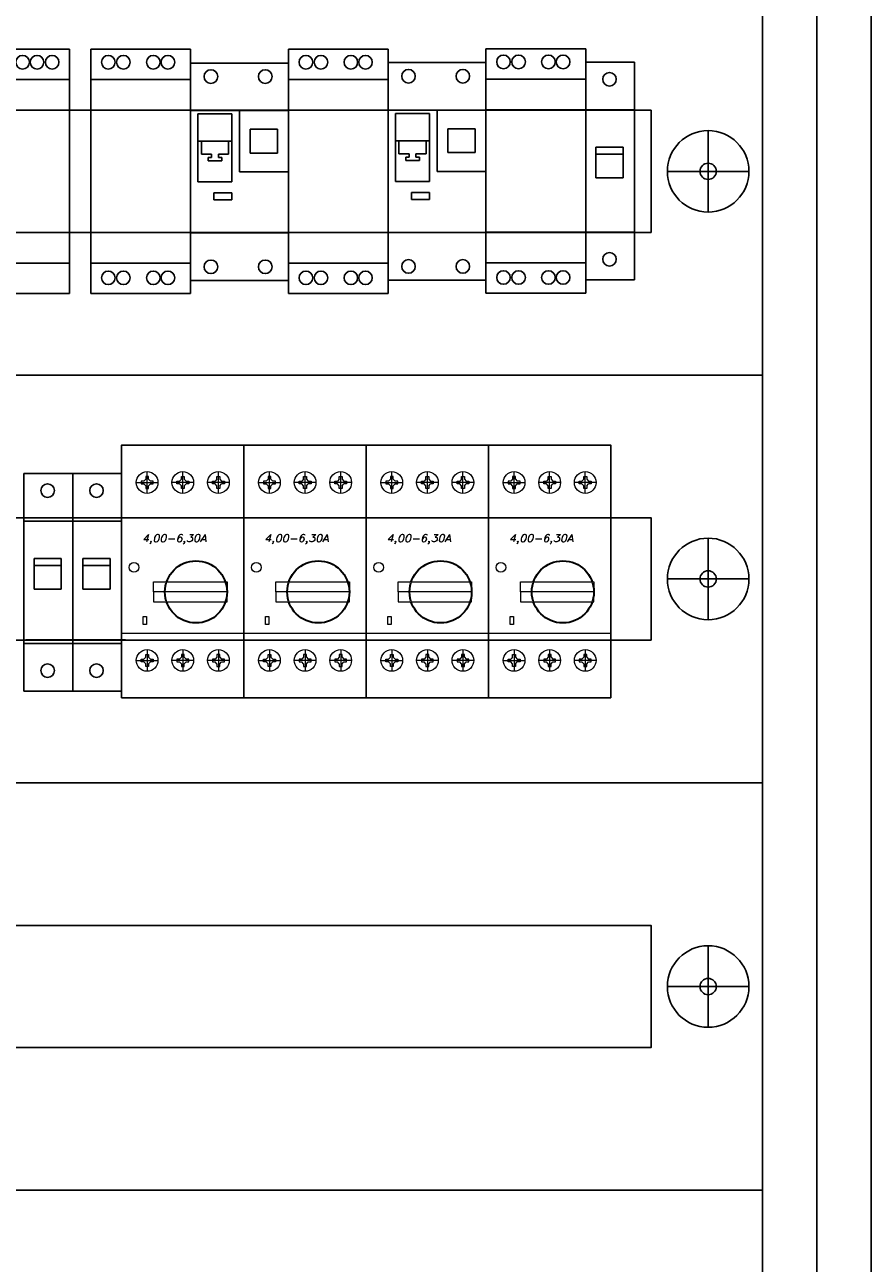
# Model space of a CAD drawing. Header units: millimetres. Extents: x 449515 to 838834, y -400723 to -307130.
# Tile 9 of 38: x 612717 to 615832, y -373417 to -368859. Entities that reach past the tile are written whole.
import ezdxf
from ezdxf.enums import TextEntityAlignment as Align

# ---------------------------------------------------------------- set-up
doc = ezdxf.new("R2010")
doc.units = ezdxf.units.MM
doc.header["$LTSCALE"] = 25.4
for name, color, linetype in [('schrack-descr', 7, 'Continuous'), ('schrack-symbol', 7, 'Continuous'), ('schrack-terminal', 7, 'Continuous')]:
    doc.layers.add(name, color=color, linetype=linetype)
for name, color, linetype, lineweight in [('schrack-details', 7, 'Continuous', 5), ('schrack-movparts', 7, 'Continuous', 35), ('schrack-others', 7, 'Continuous', 13), ('schrack-outline', 7, 'Continuous', 25)]:
    doc.layers.add(name, color=color, linetype=linetype, lineweight=lineweight)
doc.styles.add('logo', font='romand.shx', dxfattribs={"oblique": 15, "height": 1.5})
doc.styles.get("Standard").update_dxf_attribs({"font": 'arial.ttf'})
doc.styles.add('styl', font='simplex_.ttf')

# ---------------------------------------------------------------- blocks, each defined once
blk = doc.blocks.new('247596_1588072683')
for p, q in [((0, -1.75), (0, 6.25)), ((0, 6.25), (1.8, 6.25)), ((1.8, 6.25), (1.8, -1.75)), ((0, 4.5), (1.8, 4.5)), ((0.375, 2.875), (0.375, 3.125)), ((0.375, 3.125), (1.375, 3.125)), ((0.375, 2.875), (1.375, 2.875)), ((0.375, 2), (0.375, 2.875)), ((1.375, 3.125), (1.375, 2.75)), ((1.375, 2.875), (1.375, 2)), ((1.375, 2), (0.375, 2)), ((0, 0), (1.8, 0)), ((1.8, -1.75), (0, -1.75))]:
    blk.add_line(p, q)
for centre in [(0.875, 5.625), (0.875, -1)]:
    blk.add_circle(centre, 0.25)
at = {"flags": 1}
for tag, p in [('BD', (2.809, 5.482)), ('NK', (2.809, 2.919)), ('TYP', (2.809, 0.727)), ('PO', (2.809, -1.51))]:
    blk.add_attdef(tag, p, '', height=0.5, dxfattribs=at)
blk = doc.blocks.new('212319_271399339')
for p, q in [((0, -2.25), (0, 6.75)), ((7.15, 6.75), (0, 6.75)), ((7.15, 6.75), (7.15, -2.25)), ((0, 5.625), (7.15, 5.625)), ((0, 4.5), (7.15, 4.5)), ((0, 0), (7.15, 0)), ((0, -1.125), (7.15, -1.125)), ((7.15, -2.25), (0, -2.25))]:
    blk.add_line(p, q)
at = {"linetype": 'Continuous'}
for centre in [(0.645, 6.265), (1.199, 6.265), (1.761, 6.265), (4.873, 6.265), (5.426, 6.265), (5.957, 6.265), (6.513, 6.265)]:
    blk.add_circle(centre, 0.25, dxfattribs=at)
at = {"flags": 1}
for tag, p in [('BD', (8.425, 5.124)), ('NK', (8.425, 3.132)), ('TYP', (8.425, 1.532)), ('PO', (8.425, -0.005))]:
    blk.add_attdef(tag, p, '', height=1, dxfattribs=at)
blk = doc.blocks.new('F921901024_1641665385')
for p, q in [((0, -1.75), (0, 6.25)), ((0, 6.25), (3.6, 6.25)), ((3.6, 6.25), (3.6, -1.75)), ((0.275, 1.875), (0.275, 4.375)), ((1.525, 4.375), (1.525, 1.875)), ((1.8, 4.5), (1.8, 2.25)), ((2.2, 2.938), (2.2, 3.812)), ((2.2, 3.812), (3.2, 3.812)), ((3.2, 3.812), (3.2, 2.938)), ((0.4, 3.375), (1.4, 3.375)), ((3.2, 2.938), (2.2, 2.938)), ((1.525, 1.875), (0.275, 1.875)), ((3.6, 2.25), (1.8, 2.25)), ((1.525, 1.474), (0.861, 1.474)), ((0.861, 1.474), (0.861, 1.213)), ((1.525, 1.213), (1.525, 1.474)), ((0.861, 1.213), (1.525, 1.213)), ((3.6, -1.75), (0, -1.75))]:
    blk.add_line(p, q)
at = {"linetype": 'Continuous'}
for p, q in [((0, 4.5), (3.6, 4.5)), ((1.525, 4.375), (0.275, 4.375)), ((1.525, 3.375), (0.275, 3.375)), ((0, 0), (3.6, 0))]:
    blk.add_line(p, q, dxfattribs=at)
at = {"color": 7, "linetype": 'Continuous'}
for p, q in [((0.4, 3.375), (0.4, 2.9)), ((0.4, 3.375), (0.4, 2.9)), ((1.4, 2.9), (1.4, 3.375)), ((1.4, 2.9), (1.4, 3.375)), ((0.4, 2.9), (0.775, 2.9)), ((0.4, 2.9), (0.775, 2.9)), ((0.65, 2.775), (0.65, 2.65)), ((0.775, 2.775), (0.65, 2.775)), ((0.775, 2.775), (0.65, 2.775)), ((0.65, 2.775), (0.65, 2.65)), ((0.775, 2.9), (0.775, 2.775)), ((0.775, 2.9), (0.775, 2.775)), ((1.025, 2.775), (1.025, 2.9)), ((1.025, 2.775), (1.025, 2.9)), ((1.025, 2.9), (1.4, 2.9)), ((1.025, 2.9), (1.4, 2.9)), ((1.15, 2.775), (1.025, 2.775)), ((1.15, 2.775), (1.025, 2.775)), ((1.15, 2.65), (1.15, 2.775)), ((1.15, 2.65), (1.15, 2.775)), ((0.65, 2.65), (1.15, 2.65)), ((0.65, 2.65), (1.15, 2.65))]:
    blk.add_line(p, q, dxfattribs=at)
at = {"linetype": 'Continuous'}
for centre in [(0.75, 5.75), (2.75, 5.75), (0.75, -1.25), (2.75, -1.25)]:
    blk.add_circle(centre, 0.25, dxfattribs=at)
at = {"flags": 1}
for tag, p in [('BD', (4.037, 3.51)), ('NK', (4.037, 2.552)), ('typ', (4.037, 1.791)), ('po', (4.037, 0.832))]:
    blk.add_attdef(tag, p, '', height=0.5, dxfattribs=at)
blk = doc.blocks.new('c_motor_mccb_be5_v')
at = {"layer": 'schrack-details'}
for p, q in [((8.88, 60.19), (8.88, 59.19)), ((9.39, 60.19), (8.88, 60.19)), ((9.39, 53.99), (9.39, 61.99)), ((9.91, 60.19), (9.39, 60.19)), ((9.91, 59.19), (9.91, 60.19)), ((21.99, 59.19), (21.99, 60.19)), ((21.99, 60.19), (22.5, 60.19)), ((22.5, 53.99), (22.5, 61.99)), ((22.5, 60.19), (23.01, 60.19)), ((23.01, 60.19), (23.01, 59.19)), ((35.09, 59.19), (35.09, 60.19)), ((35.09, 60.19), (35.61, 60.19)), ((35.61, 53.99), (35.61, 61.99)), ((35.61, 60.19), (36.12, 60.19)), ((36.12, 60.19), (36.12, 59.19)), ((5.39, 57.99), (13.39, 57.99)), ((7.19, 58.5), (7.19, 57.99)), ((8.19, 58.5), (7.19, 58.5)), ((7.19, 57.99), (7.19, 57.47)), ((7.19, 57.47), (8.19, 57.47)), ((8.88, 59.19), (8.19, 58.5)), ((8.88, 56.78), (8.19, 57.47)), ((8.88, 56.78), (8.88, 55.79)), ((8.88, 55.79), (9.39, 55.79)), ((9.39, 55.79), (9.91, 55.79)), ((9.91, 59.19), (10.6, 58.5)), ((9.91, 56.78), (10.6, 57.47)), ((9.91, 55.79), (9.91, 56.78)), ((11.59, 58.5), (10.6, 58.5)), ((10.6, 57.47), (11.59, 57.47)), ((11.59, 57.99), (11.59, 58.5)), ((11.59, 57.47), (11.59, 57.99)), ((26.5, 57.99), (18.5, 57.99)), ((20.3, 57.99), (20.3, 58.5)), ((20.3, 58.5), (21.3, 58.5)), ((20.3, 57.47), (20.3, 57.99)), ((21.3, 57.47), (20.3, 57.47)), ((21.99, 59.19), (21.3, 58.5)), ((21.99, 56.78), (21.3, 57.47)), ((21.99, 55.79), (21.99, 56.78)), ((22.5, 55.79), (21.99, 55.79)), ((23.01, 55.79), (22.5, 55.79)), ((23.01, 59.19), (23.7, 58.5)), ((23.01, 56.78), (23.7, 57.47)), ((23.01, 56.78), (23.01, 55.79)), ((23.7, 58.5), (24.7, 58.5)), ((24.7, 57.47), (23.7, 57.47)), ((24.7, 58.5), (24.7, 57.99)), ((24.7, 57.99), (24.7, 57.47)), ((39.61, 57.99), (31.61, 57.99)), ((33.41, 58.5), (34.4, 58.5)), ((33.41, 57.99), (33.41, 58.5)), ((33.41, 57.47), (33.41, 57.99)), ((34.4, 57.47), (33.41, 57.47)), ((35.09, 59.19), (34.4, 58.5)), ((35.09, 56.78), (34.4, 57.47)), ((35.09, 55.79), (35.09, 56.78)), ((35.61, 55.79), (35.09, 55.79)), ((36.12, 55.79), (35.61, 55.79)), ((36.12, 59.19), (36.81, 58.5)), ((36.12, 56.78), (36.81, 57.47)), ((36.12, 56.78), (36.12, 55.79)), ((36.81, 58.5), (37.81, 58.5)), ((37.81, 57.47), (36.81, 57.47)), ((37.81, 58.5), (37.81, 57.99)), ((37.81, 57.99), (37.81, 57.47)), ((0, 2.53), (45, 2.53)), ((9.39, -3.49), (9.39, -11.49)), ((22.5, -3.49), (22.5, -11.49)), ((35.61, -3.49), (35.61, -11.49)), ((5.39, -7.49), (13.39, -7.49)), ((7.19, -6.97), (8.19, -6.97)), ((7.19, -7.49), (7.19, -6.97)), ((7.19, -8), (7.19, -7.49)), ((8.19, -8), (7.19, -8)), ((8.88, -6.28), (8.19, -6.97)), ((8.88, -8.69), (8.19, -8)), ((8.88, -6.28), (8.88, -5.29)), ((8.88, -5.29), (9.39, -5.29)), ((8.88, -9.69), (8.88, -8.69)), ((9.39, -5.29), (9.91, -5.29)), ((9.91, -5.29), (9.91, -6.28)), ((9.91, -6.28), (10.6, -6.97)), ((9.91, -8.69), (10.6, -8)), ((9.91, -8.69), (9.91, -9.69)), ((10.6, -6.97), (11.59, -6.97)), ((11.59, -8), (10.6, -8)), ((11.59, -6.97), (11.59, -7.49)), ((11.59, -7.49), (11.59, -8)), ((26.5, -7.49), (18.5, -7.49)), ((21.3, -6.97), (20.3, -6.97)), ((20.3, -6.97), (20.3, -7.49)), ((20.3, -7.49), (20.3, -8)), ((20.3, -8), (21.3, -8)), ((21.99, -6.28), (21.3, -6.97)), ((21.99, -8.69), (21.3, -8)), ((21.99, -5.29), (21.99, -6.28)), ((22.5, -5.29), (21.99, -5.29)), ((21.99, -8.69), (21.99, -9.69)), ((23.01, -5.29), (22.5, -5.29)), ((23.01, -6.28), (23.7, -6.97)), ((23.01, -8.69), (23.7, -8)), ((23.01, -6.28), (23.01, -5.29)), ((23.01, -9.69), (23.01, -8.69)), ((24.7, -6.97), (23.7, -6.97)), ((23.7, -8), (24.7, -8)), ((24.7, -7.49), (24.7, -6.97)), ((24.7, -8), (24.7, -7.49)), ((39.61, -7.49), (31.61, -7.49)), ((33.41, -6.97), (33.41, -7.49)), ((34.4, -6.97), (33.41, -6.97)), ((33.41, -7.49), (33.41, -8)), ((33.41, -8), (34.4, -8)), ((35.09, -6.28), (34.4, -6.97)), ((35.09, -8.69), (34.4, -8)), ((35.61, -5.29), (35.09, -5.29)), ((35.09, -5.29), (35.09, -6.28)), ((35.09, -8.69), (35.09, -9.69)), ((36.12, -5.29), (35.61, -5.29)), ((36.12, -6.28), (36.12, -5.29)), ((36.12, -6.28), (36.81, -6.97)), ((36.12, -8.69), (36.81, -8)), ((36.12, -9.69), (36.12, -8.69)), ((37.81, -6.97), (36.81, -6.97)), ((36.81, -8), (37.81, -8)), ((37.81, -7.49), (37.81, -6.97)), ((37.81, -8), (37.81, -7.49)), ((9.39, -9.69), (8.88, -9.69)), ((9.91, -9.69), (9.39, -9.69)), ((21.99, -9.69), (22.5, -9.69)), ((22.5, -9.69), (23.01, -9.69)), ((35.09, -9.69), (35.61, -9.69)), ((35.61, -9.69), (36.12, -9.69))]:
    blk.add_line(p, q, dxfattribs=at)
for points in [[(11.78, 21.45), (38.8, 21.45), (38.8, 17.76), (11.78, 17.76)], [(11.78, 14.08), (38.8, 14.08), (38.8, 17.76), (11.78, 17.76)], [(7.93, 8.64), (9.21, 8.64), (9.21, 5.76), (7.93, 5.76)]]:
    blk.add_lwpolyline(points, close=True, dxfattribs=at)
for centre, radius in [((9.39, 57.99), 4), ((22.5, 57.99), 4), ((35.61, 57.99), 4), ((4.55, 26.75), 1.79), ((9.39, -7.49), 4), ((22.5, -7.49), 4), ((35.61, -7.49), 4)]:
    blk.add_circle(centre, radius, dxfattribs=at)
at = {"layer": 'schrack-movparts'}
blk.add_circle((27.37, 17.71), 11.43, dxfattribs=at)
at = {"layer": 'schrack-others'}
for p, q in [((45, 45), (0, 45)), ((45, 0), (0, 0))]:
    blk.add_line(p, q, dxfattribs=at)
at = {"layer": 'schrack-outline'}
blk.add_lwpolyline([(0, -21.25), (45, -21.25), (45, 71.75), (0, 71.75)], close=True, dxfattribs=at)
at = {"layer": 'schrack-descr', "style": 'logo', "oblique": 15}
blk.add_attdef('DESCRIPTION', text='', height=2.53, dxfattribs=at).set_placement((7.51, 36.16), (31.13, 36.16), align=Align.ALIGNED)
at = {"layer": 'schrack-symbol', "style": 'styl'}
blk.add_attdef('SYMBOL', (23.78, 72.75), '', height=5, rotation=90, dxfattribs=at)
at = {"layer": 'schrack-terminal', "style": 'styl'}
for tag in ['TERMINAL2', 'TERMINAL']:
    blk.add_attdef(tag, (-0.47, -28.26), '', height=1.7, dxfattribs=at)

msp = doc.modelspace()

# ---------------------------------------------------------------- linework, layer by layer
for p, q in [((615831.7019, -378326.2447), (615831.7019, -364607.2232)), ((615431.7019, -373261.2588), (615431.7019, -365157.2232)), ((612960.0623, -369848.4646), (612960.0623, -368948.4646)), ((613327.0803, -368948.4646), (612960.0623, -368948.4646)), ((613327.0803, -368948.4646), (613327.0803, -369848.4646)), ((613687.0803, -369848.4646), (613687.0803, -368948.4646)), ((614054.0982, -368948.4646), (613687.0803, -368948.4646)), ((614054.0982, -368948.4646), (614054.0982, -369848.4646)), ((614414.0982, -369847.1529), (614414.0982, -368947.1529)), ((614781.1162, -368947.1529), (614414.0982, -368947.1529)), ((614781.1162, -368947.1529), (614781.1162, -369847.1529)), ((612960.0623, -369060.9646), (613327.0803, -369060.9646)), ((613687.0803, -369060.9646), (614054.0982, -369060.9646)), ((614414.0982, -369059.6529), (614781.1162, -369059.6529)), ((612960.0623, -369173.4646), (613327.0803, -369173.4646)), ((613687.0803, -369173.4646), (614054.0982, -369173.4646)), ((614414.0982, -369172.1529), (614781.1162, -369172.1529)), ((615231.7019, -369398.4646), (615231.7019, -369248.4646)), ((615231.7019, -369398.4646), (615081.7019, -369398.4646)), ((615231.7019, -369398.4646), (615231.7019, -369548.4646)), ((615231.7019, -369398.4646), (615381.7019, -369398.4646)), ((612960.0623, -369623.4646), (613327.0803, -369623.4646)), ((613687.0803, -369623.4646), (614054.0982, -369623.4646)), ((614414.0982, -369622.1529), (614781.1162, -369622.1529)), ((612960.0623, -369735.9646), (613327.0803, -369735.9646)), ((613687.0803, -369735.9646), (614054.0982, -369735.9646)), ((614414.0982, -369734.6529), (614781.1162, -369734.6529)), ((613327.0803, -369848.4646), (612960.0623, -369848.4646)), ((614054.0982, -369848.4646), (613687.0803, -369848.4646)), ((614781.1162, -369847.1529), (614414.0982, -369847.1529)), ((615231.7019, -370898.4646), (615231.7019, -370748.4646)), ((615231.7019, -370898.4646), (615081.7019, -370898.4646)), ((615231.7019, -370898.4646), (615231.7019, -371048.4646)), ((615231.7019, -370898.4646), (615381.7019, -370898.4646)), ((612720.7379, -371122.1529), (613087.7558, -371122.1529)), ((615231.7019, -372398.4646), (615231.7019, -372248.4646)), ((615231.7019, -372398.4646), (615081.7019, -372398.4646)), ((615231.7019, -372398.4646), (615231.7019, -372548.4646)), ((615231.7019, -372398.4646), (615381.7019, -372398.4646))]:
    msp.add_line(p, q)
at = {"color": 3}
msp.add_line((615631.7019, -378126.2447), (615631.7019, -364807.2232), dxfattribs=at)
for points in [[(610136.7019, -370148.4646), (615431.7019, -370148.4646), (615431.7019, -368648.4646), (610136.7019, -368648.4646)], [(610546.7019, -369623.4646), (615021.7019, -369623.4646), (615021.7019, -369173.4646), (610546.7019, -369173.4646)], [(610136.7019, -371648.4646), (615431.7019, -371648.4646), (615431.7019, -370148.4646), (610136.7019, -370148.4646)], [(610546.7019, -371123.4646), (615021.7019, -371123.4646), (615021.7019, -370673.4646), (610546.7019, -370673.4646)], [(610136.7019, -373148.4646), (615431.7019, -373148.4646), (615431.7019, -371648.4646), (610136.7019, -371648.4646)], [(610546.7019, -372623.4646), (615021.7019, -372623.4646), (615021.7019, -372173.4646), (610546.7019, -372173.4646)], [(610136.7019, -374648.4646), (615431.7019, -374648.4646), (615431.7019, -373148.4646), (610136.7019, -373148.4646)]]:
    msp.add_lwpolyline(points, close=True)
at = {"linetype": 'Continuous'}
for centre in [(613024.5255, -368997.0071), (613080.0001, -368997.0071), (613190.0403, -368997.0071), (613243.9078, -368997.0071), (613751.5435, -368997.0071), (613807.018, -368997.0071), (613917.0583, -368997.0071), (613970.9258, -368997.0071), (614478.5614, -368995.6955), (614534.036, -368995.6955), (614644.0762, -368995.6955), (614697.9438, -368995.6955), (613024.5255, -369790.3675), (613080.0001, -369790.3675), (613190.0403, -369790.3675), (613243.9078, -369790.3675), (613751.5435, -369790.3675), (613807.018, -369790.3675), (613917.0583, -369790.3675), (613970.9258, -369790.3675), (614478.5614, -369789.0558), (614534.036, -369789.0558), (614644.0762, -369789.0558), (614697.9438, -369789.0558)]:
    msp.add_circle(centre, 25, dxfattribs=at)
for centre, radius in [((615231.7019, -369398.4646), 150), ((615231.7019, -369398.4646), 30), ((615231.7019, -370898.4646), 150), ((615231.7019, -370898.4646), 30), ((615231.7019, -372398.4646), 150), ((615231.7019, -372398.4646), 30)]:
    msp.add_circle(centre, radius)

# ---------------------------------------------------------------- block references
at = {"color": 7, "xscale": 100, "yscale": 100, "zscale": 100}
for name, p in [('212319_271399339', (612166.7019, -369623.4646)), ('F921901024_1641665385', (613327.0803, -369624.7762)), ('F921901024_1641665385', (614054.0982, -369623.4646)), ('247596_1588072683', (614781.1162, -369622.1529)), ('247596_1588072683', (612713.7199, -371135.9646)), ('247596_1588072683', (612893.7199, -371135.9646))]:
    msp.add_blockref(name, p, dxfattribs=at)
at = {"layer": 'schrack-others', "color": 0}
ref = msp.add_blockref('c_motor_mccb_be5_v', (613073.4906, -371123.4448), dxfattribs=dict(at, xscale=10, yscale=10, zscale=10))
ref.add_attrib('DESCRIPTION', '4,00-6,30A', dxfattribs={"layer": 'schrack-descr', "height": 26.81914, "style": 'logo', "oblique": 15}).set_placement((613148.5471, -370761.8453), (613384.811, -370761.8453), align=Align.ALIGNED)
ref = msp.add_blockref('c_motor_mccb_be5_v', (613523.4906, -371123.4448), dxfattribs=dict(at, xscale=10, yscale=10, zscale=10))
ref.add_attrib('DESCRIPTION', '4,00-6,30A', dxfattribs={"layer": 'schrack-descr', "height": 26.81914, "style": 'logo', "oblique": 15}).set_placement((613598.5471, -370761.8453), (613834.811, -370761.8453), align=Align.ALIGNED)
ref = msp.add_blockref('c_motor_mccb_be5_v', (613973.4906, -371123.4448), dxfattribs=dict(at, xscale=10, yscale=10, zscale=10))
ref.add_attrib('DESCRIPTION', '4,00-6,30A', dxfattribs={"layer": 'schrack-descr', "height": 26.81914, "style": 'logo', "oblique": 15}).set_placement((614048.5471, -370761.8453), (614284.811, -370761.8453), align=Align.ALIGNED)
ref = msp.add_blockref('c_motor_mccb_be5_v', (614423.4906, -371123.4448), dxfattribs=dict(at, xscale=10, yscale=10, zscale=10))
ref.add_attrib('DESCRIPTION', '4,00-6,30A', dxfattribs={"layer": 'schrack-descr', "height": 26.81914, "style": 'logo', "oblique": 15}).set_placement((614498.5471, -370761.8453), (614734.811, -370761.8453), align=Align.ALIGNED)

doc.saveas('drawing.dxf')
